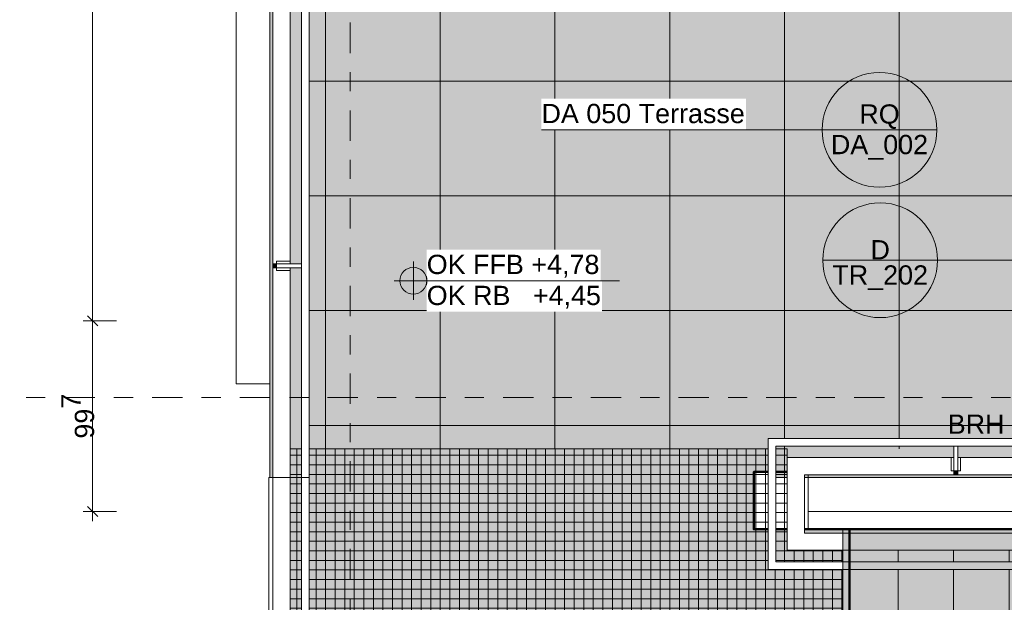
# Model space of a CAD drawing. Header units: metres. Extents: x -180 to 4, y -49 to 6.
# Tile 4 of 256: x -177.15 to -172, y -40.52 to -37.47. Entities that reach past the tile are written whole.
import ezdxf

# ---------------------------------------------------------------- set-up
doc = ezdxf.new("R2010")
doc.units = ezdxf.units.M
doc.header["$LTSCALE"] = 0.05
doc.header["$PDMODE"] = 1
doc.header["$PDSIZE"] = -2
doc.linetypes.add('Linienart-53', pattern=[5.291531, 3.175, -1.058062, 0.352704, -0.705764])
doc.layers.get('0').update_dxf_attribs({"lineweight": 25})
for name, color, linetype, lineweight, true_color in [('30 -33 Aussenwände- 7 Fassade_ Elemente', 7, 'Continuous', 9, 0x00aacc), ('30 -34 Innenwände- 6 Elemente', 7, 'Continuous', 9, 0xff6633), ('30 -35 Decken- 2.2 Treppen Außen', 7, 'Continuous', 9, 0x009999), ('30 -36 Dächer- 3 Dachbeläge', 7, 'Continuous', 15, 0x9999ff), ('30 -36 Dächer- 4 Dachbekleidungen', 7, 'Continuous', 9, 0xccccff), ('70 -72 Beschriftung- 1 Beschriftung allgemein', 7, 'Continuous', 9, 0xff6633), ('70 -72 Beschriftung- 7 Detailverweise', 7, 'Continuous', 9, 0x00dd00), ('70 -75 Raumstempel- 1 Raumstempel', 1, 'Continuous', 50, 0xff0000), ('70 -76 Bemaßung- 2 Allgemein', 7, 'Continuous', 5, 0x6666cc)]:
    doc.layers.add(name, color=color, linetype=linetype, lineweight=lineweight, true_color=true_color)
for name, color, linetype, lineweight in [('60- 61 allgemeine Ausstattung- 4 Terrassen', 7, 'Continuous', 9), ('70 -71 Achsen- 1 Gebäudeachsen', 7, 'Linienart-53', 18), ('70 -72 Beschriftung- 5 Höhenkoten', 7, 'Continuous', 15), ('Keine', 7, 'Continuous', 9)]:
    doc.layers.add(name, color=color, linetype=linetype, lineweight=lineweight)
doc.styles.add('Arial', font='arial.ttf')
doc.dimstyles.new('k+k 1_50', dxfattribs={"dimtxt": 0.100689, "dimasz": 0.05302, "dimexe": 0.05, "dimexo": 0.15, "dimgap": 0.01, "dimtad": 1, "dimdec": 3, "dimtxsty": 'Arial', "dimblk": 'VW_SLASH', "dimblk1": 'VW_SLASH', "dimblk2": 'VW_SLASH', "dimcen": 0, "dimdle": 0.05, "dimadec": 3, "dimazin": 0, "dimtfac": 0.75, "dimtdec": 3, "dimtix": 1, "dimtmove": 0, "dimatfit": 0, "dimldrblk": 'VW_SLASH-1', "dimfxl": 0.125, "dimfxlon": 1, "dimfrac": 2, "dimtolj": 1, "dimarcsym": 0})

# ---------------------------------------------------------------- blocks, each defined once
blk = doc.blocks.new('Gruppe-11122')
at = {"color": 255}
blk.add_wipeout([(-175.826, -31.617), (-175.826, -39.837), (-175.736, -39.837), (-175.736, -31.617)], dxfattribs=at).dxf.layer = '30 -34 Innenwände- 6 Elemente'
at = {"layer": '30 -34 Innenwände- 6 Elemente', "flags": 128}
blk.add_lwpolyline([(-175.826, -31.617), (-175.826, -39.837), (-175.736, -39.837), (-175.736, -31.617)], close=True, dxfattribs=at)
blk = doc.blocks.new('Gruppe-11123')
at = {"color": 255}
blk.add_wipeout([(-175.676, -31.617), (-175.676, -39.837), (-175.636, -39.837), (-175.636, -31.617)], dxfattribs=at).dxf.layer = '30 -34 Innenwände- 6 Elemente'
at = {"layer": '30 -34 Innenwände- 6 Elemente', "flags": 128}
blk.add_lwpolyline([(-175.676, -31.617), (-175.676, -39.837), (-175.636, -39.837), (-175.636, -31.617)], close=True, dxfattribs=at)
blk = doc.blocks.new('Gruppe-11124')
at = {"layer": '30 -34 Innenwände- 6 Elemente', "color": 7, "transparency": 33554687}
for name in ['Gruppe-11122', 'Gruppe-11123']:
    blk.add_blockref(name, (0, 0), dxfattribs=at)
blk = doc.blocks.new('Gruppe-11125')
at = {"layer": '30 -34 Innenwände- 6 Elemente', "color": 7, "transparency": 33554687}
blk.add_blockref('Gruppe-11124', (0, 0), dxfattribs=at)
at = {"layer": '30 -34 Innenwände- 6 Elemente', "color": 0, "flags": 1}
for tag in ['IFC_UUID', 'instanceID']:
    blk.add_attdef(tag, (-175.826, -39.837), '', height=0.00018, dxfattribs=at)
blk = doc.blocks.new('Gruppe-11565')
at = {"color": 255}
blk.add_wipeout([(-160.641, -39.762), (-173.136, -39.762), (-173.136, -40.247), (-172.846, -40.247), (-172.846, -40.157), (-173.046, -40.157), (-173.046, -39.852), (-160.641, -39.852)], dxfattribs=at).dxf.layer = '30 -34 Innenwände- 6 Elemente'
at = {"layer": '30 -34 Innenwände- 6 Elemente', "flags": 128}
blk.add_lwpolyline([(-160.641, -39.762), (-173.136, -39.762), (-173.136, -40.247), (-172.846, -40.247), (-172.846, -40.157), (-173.046, -40.157), (-173.046, -39.852), (-160.641, -39.852)], close=True, dxfattribs=at)
blk = doc.blocks.new('Gruppe-11566')
at = {"color": 255}
blk.add_wipeout([(-160.641, -39.662), (-173.236, -39.662), (-173.236, -40.347), (-172.846, -40.347), (-172.846, -40.307), (-173.196, -40.307), (-173.196, -39.702), (-160.641, -39.702)], dxfattribs=at).dxf.layer = '30 -34 Innenwände- 6 Elemente'
at = {"layer": '30 -34 Innenwände- 6 Elemente', "flags": 128}
blk.add_lwpolyline([(-160.641, -39.662), (-173.236, -39.662), (-173.236, -40.347), (-172.846, -40.347), (-172.846, -40.307), (-173.196, -40.307), (-173.196, -39.702), (-160.641, -39.702)], close=True, dxfattribs=at)
blk = doc.blocks.new('Gruppe-11567')
at = {"layer": '30 -34 Innenwände- 6 Elemente', "color": 7, "transparency": 33554687}
blk.add_blockref('Gruppe-11565', (0, 0), dxfattribs=at)
blk.add_blockref('Gruppe-11566', (0, 0), dxfattribs=at)
blk = doc.blocks.new('Gruppe-11568')
at = {"layer": '30 -34 Innenwände- 6 Elemente', "color": 7, "transparency": 33554687}
blk.add_blockref('Gruppe-11567', (0, 0), dxfattribs=at)
at = {"layer": '30 -34 Innenwände- 6 Elemente', "color": 0, "flags": 1}
for tag in ['IFC_UUID', 'instanceID']:
    blk.add_attdef(tag, (-173.236, -40.347), '', height=0.00018, dxfattribs=at)
blk = doc.blocks.new('Gruppe-12706')
at = {"layer": '70 -72 Beschriftung- 7 Detailverweise'}
blk.add_line((-172.35, -38.73), (-172.95, -38.73), dxfattribs=at)
at = {"layer": '70 -72 Beschriftung- 7 Detailverweise', "flags": 128}
blk.add_lwpolyline([(-172.35, -38.73), (-172.3514, -38.7594), (-172.3558, -38.7885), (-172.3629, -38.8171), (-172.3728, -38.8448), (-172.3854, -38.8714), (-172.4006, -38.8967), (-172.4181, -38.9203), (-172.4379, -38.9421), (-172.4597, -38.9619), (-172.4833, -38.9794), (-172.5086, -38.9946), (-172.5352, -39.0072), (-172.5629, -39.0171), (-172.5915, -39.0242), (-172.6206, -39.0286), (-172.65, -39.03), (-172.6794, -39.0286), (-172.7085, -39.0242), (-172.7371, -39.0171), (-172.7648, -39.0072), (-172.7914, -38.9946), (-172.8167, -38.9794), (-172.8403, -38.9619), (-172.8621, -38.9421), (-172.8819, -38.9203), (-172.8994, -38.8967), (-172.9146, -38.8714), (-172.9272, -38.8448), (-172.9371, -38.8171), (-172.9442, -38.7885), (-172.9486, -38.7594), (-172.95, -38.73), (-172.9486, -38.7006), (-172.9442, -38.6715), (-172.9371, -38.6429), (-172.9272, -38.6152), (-172.9146, -38.5886), (-172.8994, -38.5633), (-172.8819, -38.5397), (-172.8621, -38.5179), (-172.8403, -38.4981), (-172.8167, -38.4806), (-172.7914, -38.4654), (-172.7648, -38.4528), (-172.7371, -38.4429), (-172.7085, -38.4358), (-172.6794, -38.4314), (-172.65, -38.43), (-172.6206, -38.4314), (-172.5915, -38.4358), (-172.5629, -38.4429), (-172.5352, -38.4528), (-172.5086, -38.4654), (-172.4833, -38.4806), (-172.4597, -38.4981), (-172.4379, -38.5179), (-172.4181, -38.5397), (-172.4006, -38.5633), (-172.3854, -38.5886), (-172.3728, -38.6152), (-172.3629, -38.6429), (-172.3558, -38.6715), (-172.3514, -38.7006)], close=True, dxfattribs=at)
at = {"layer": '70 -72 Beschriftung- 7 Detailverweise'}
blk.add_point((-172.65, -38.73), dxfattribs=at)
at = {"layer": '70 -72 Beschriftung- 7 Detailverweise', "line_spacing_factor": 0.96878, "style": 'Arial'}
for s, insert, char_height, attachment_point in [('D', (-172.65, -38.7254), 0.1007, 8), ('TR_202', (-172.65, -38.7567), 0.10069, 2)]:
    blk.add_mtext(s, dxfattribs=dict(at, insert=insert, char_height=char_height, attachment_point=attachment_point))
blk = doc.blocks.new('Gruppe-12707')
at = {"layer": '70 -72 Beschriftung- 7 Detailverweise', "transparency": 33554687}
for q in [(-172.65, -38.73), (-171.4937, -38.73)]:
    blk.add_line((-172.015, -38.73), q, dxfattribs=at)
at = {"layer": '70 -72 Beschriftung- 7 Detailverweise', "color": 7, "transparency": 33554687}
blk.add_blockref('Gruppe-12706', (0, 0), dxfattribs=at)
blk = doc.blocks.new('Gruppe-12738')
at = {"color": 255, "lineweight": 5}
blk.add_wipeout([(-169.076, -40.247), (-169.366, -40.247), (-169.366, -42.847), (-169.076, -42.847)], dxfattribs=at).dxf.layer = '30 -35 Decken- 2.2 Treppen Außen'
blk.add_wipeout([(-169.366, -40.247), (-169.656, -40.247), (-169.656, -42.847), (-169.366, -42.847)], dxfattribs=at).dxf.layer = '30 -35 Decken- 2.2 Treppen Außen'
blk.add_wipeout([(-169.656, -40.247), (-169.946, -40.247), (-169.946, -42.847), (-169.656, -42.847)], dxfattribs=at).dxf.layer = '30 -35 Decken- 2.2 Treppen Außen'
blk.add_wipeout([(-169.946, -40.247), (-170.236, -40.247), (-170.236, -42.847), (-169.946, -42.847)], dxfattribs=at).dxf.layer = '30 -35 Decken- 2.2 Treppen Außen'
blk.add_wipeout([(-170.236, -40.247), (-170.526, -40.247), (-170.526, -42.847), (-170.236, -42.847)], dxfattribs=at).dxf.layer = '30 -35 Decken- 2.2 Treppen Außen'
blk.add_wipeout([(-170.526, -40.247), (-170.816, -40.247), (-170.816, -42.847), (-170.526, -42.847)], dxfattribs=at).dxf.layer = '30 -35 Decken- 2.2 Treppen Außen'
blk.add_wipeout([(-170.816, -40.247), (-171.106, -40.247), (-171.106, -42.847), (-170.816, -42.847)], dxfattribs=at).dxf.layer = '30 -35 Decken- 2.2 Treppen Außen'
blk.add_wipeout([(-171.106, -40.247), (-171.396, -40.247), (-171.396, -42.847), (-171.106, -42.847)], dxfattribs=at).dxf.layer = '30 -35 Decken- 2.2 Treppen Außen'
blk.add_wipeout([(-171.396, -40.247), (-171.686, -40.247), (-171.686, -42.847), (-171.396, -42.847)], dxfattribs=at).dxf.layer = '30 -35 Decken- 2.2 Treppen Außen'
blk.add_wipeout([(-171.686, -40.247), (-171.976, -40.247), (-171.976, -42.847), (-171.686, -42.847)], dxfattribs=at).dxf.layer = '30 -35 Decken- 2.2 Treppen Außen'
blk.add_wipeout([(-171.976, -40.247), (-172.266, -40.247), (-172.266, -42.847), (-171.976, -42.847)], dxfattribs=at).dxf.layer = '30 -35 Decken- 2.2 Treppen Außen'
blk.add_wipeout([(-172.266, -40.247), (-172.556, -40.247), (-172.556, -42.847), (-172.266, -42.847)], dxfattribs=at).dxf.layer = '30 -35 Decken- 2.2 Treppen Außen'
blk.add_wipeout([(-172.556, -40.247), (-172.846, -40.247), (-172.846, -42.847), (-172.556, -42.847)], dxfattribs=at).dxf.layer = '30 -35 Decken- 2.2 Treppen Außen'
blk = doc.blocks.new('Gruppe-12741')
at = {"layer": '30 -35 Decken- 2.2 Treppen Außen'}
for p, q in [((-172.846, -40.137), (-172.846, -42.957)), ((-172.556, -40.247), (-172.556, -42.847)), ((-172.266, -40.247), (-172.266, -42.847)), ((-171.976, -40.247), (-171.976, -42.847)), ((-171.686, -40.247), (-171.686, -42.847)), ((-171.396, -40.247), (-171.396, -42.847)), ((-171.106, -40.247), (-171.106, -42.847)), ((-170.816, -40.247), (-170.816, -42.847)), ((-170.526, -40.247), (-170.526, -42.847)), ((-170.236, -40.247), (-170.236, -42.847)), ((-169.946, -40.247), (-169.946, -42.847)), ((-169.656, -40.247), (-169.656, -42.847)), ((-169.366, -40.247), (-169.366, -42.847)), ((-169.076, -40.247), (-169.076, -42.847))]:
    blk.add_line(p, q, dxfattribs=at)
at = {"layer": '30 -35 Decken- 2.2 Treppen Außen', "flags": 128}
for points in [[(-172.556, -40.247), (-172.846, -40.247)], [(-172.266, -40.247), (-172.556, -40.247)], [(-171.976, -40.247), (-172.266, -40.247)], [(-171.686, -40.247), (-171.976, -40.247)], [(-171.396, -40.247), (-171.686, -40.247)], [(-171.106, -40.247), (-171.396, -40.247)], [(-170.816, -40.247), (-171.106, -40.247)], [(-170.526, -40.247), (-170.816, -40.247)], [(-170.236, -40.247), (-170.526, -40.247)], [(-169.946, -40.247), (-170.236, -40.247)], [(-169.656, -40.247), (-169.946, -40.247)], [(-169.366, -40.247), (-169.656, -40.247)], [(-169.076, -40.247), (-169.366, -40.247)], [(-172.556, -42.847), (-172.846, -42.847)], [(-172.266, -42.847), (-172.556, -42.847)], [(-171.976, -42.847), (-172.266, -42.847)], [(-171.686, -42.847), (-171.976, -42.847)], [(-171.396, -42.847), (-171.686, -42.847)], [(-171.106, -42.847), (-171.396, -42.847)], [(-170.816, -42.847), (-171.106, -42.847)], [(-170.526, -42.847), (-170.816, -42.847)], [(-170.236, -42.847), (-170.526, -42.847)], [(-169.946, -42.847), (-170.236, -42.847)], [(-169.656, -42.847), (-169.946, -42.847)], [(-169.366, -42.847), (-169.656, -42.847)], [(-169.076, -42.847), (-169.366, -42.847)]]:
    blk.add_lwpolyline(points, dxfattribs=at)
blk = doc.blocks.new('Gruppe-12743')
at = {"color": 255}
blk.add_wipeout([(-172.846, -40.247), (-163.806, -40.247), (-163.806, -40.137), (-172.846, -40.137)], dxfattribs=at).dxf.layer = '30 -35 Decken- 2.2 Treppen Außen'
at = {"layer": '30 -35 Decken- 2.2 Treppen Außen', "flags": 128}
blk.add_lwpolyline([(-172.846, -40.247), (-163.806, -40.247), (-163.806, -40.137), (-172.846, -40.137)], close=True, dxfattribs=at)
blk = doc.blocks.new('Gruppe-12746')
at = {"color": 255}
blk.add_wipeout([(-163.806, -40.347), (-172.846, -40.347), (-172.846, -40.307), (-163.806, -40.307)], dxfattribs=at).dxf.layer = '30 -35 Decken- 2.2 Treppen Außen'
at = {"layer": '30 -35 Decken- 2.2 Treppen Außen', "flags": 128}
blk.add_lwpolyline([(-163.806, -40.347), (-172.846, -40.347), (-172.846, -40.307), (-163.806, -40.307)], close=True, dxfattribs=at)
blk = doc.blocks.new('Gruppe-12747')
at = {"color": 255}
blk.add_wipeout([(-163.806, -40.247), (-172.846, -40.247), (-172.846, -40.157), (-163.806, -40.157)], dxfattribs=at).dxf.layer = '30 -35 Decken- 2.2 Treppen Außen'
at = {"layer": '30 -35 Decken- 2.2 Treppen Außen', "flags": 128}
blk.add_lwpolyline([(-163.806, -40.247), (-172.846, -40.247), (-172.846, -40.157), (-163.806, -40.157)], close=True, dxfattribs=at)
blk = doc.blocks.new('Gruppe-12751')
at = {"layer": '30 -35 Decken- 2.2 Treppen Außen'}
blk.add_blockref('Gruppe-12738', (0, 0), dxfattribs=at)
blk.add_blockref('Gruppe-12741', (0, 0), dxfattribs=at)
blk.add_blockref('Gruppe-12743', (0, 0), dxfattribs=at)
for name in ['Gruppe-12747', 'Gruppe-12746']:
    blk.add_blockref(name, (0, 0), dxfattribs=at)
blk = doc.blocks.new('Gruppe-12752')
at = {"layer": '30 -35 Decken- 2.2 Treppen Außen', "color": 7, "transparency": 33554687}
blk.add_blockref('Gruppe-12751', (0, 0), dxfattribs=at)
blk = doc.blocks.new('Gruppe-12753')
at = {"layer": '30 -35 Decken- 2.2 Treppen Außen', "color": 7, "transparency": 33554687}
blk.add_blockref('Gruppe-12752', (0, 0), dxfattribs=at)
at = {"layer": '30 -35 Decken- 2.2 Treppen Außen', "color": 0, "flags": 1}
for tag in ['IFC_UUID', 'instanceID']:
    blk.add_attdef(tag, (-172.9927, -42.957), '', height=0.00018, dxfattribs=at)
blk = doc.blocks.new('_01-OG1_Tragwerk (2D)')
at = {"layer": '30 -34 Innenwände- 6 Elemente'}
for name in ['Gruppe-11125', 'Gruppe-11568']:
    blk.add_blockref(name, (0, 0), dxfattribs=at)
at = {"layer": '70 -72 Beschriftung- 7 Detailverweise'}
blk.add_blockref('Gruppe-12707', (0, 0), dxfattribs=at)
at = {"layer": '30 -35 Decken- 2.2 Treppen Außen', "transparency": 33554687}
blk.add_blockref('Gruppe-12753', (0, 0), dxfattribs=at)
blk = doc.blocks.new('Gruppe-14953')
at = {"layer": '70 -72 Beschriftung- 5 Höhenkoten', "linetype": 'Continuous', "lineweight": 0}
h = blk.add_hatch(color=7, dxfattribs=at)
edge = h.paths.add_edge_path()
edge.add_arc((-175.091, -38.837), 0.07, 90, 180)
edge.add_line((-175.161, -38.837), (-175.091, -38.837))
edge.add_line((-175.091, -38.837), (-175.091, -38.767))
at = {"layer": '70 -72 Beschriftung- 5 Höhenkoten'}
blk.add_line((-175.091, -38.937), (-175.091, -38.737), dxfattribs=at)
at = {"layer": '70 -72 Beschriftung- 5 Höhenkoten', "flags": 128}
for points in [[(-175.091, -38.767, 0.414214), (-175.161, -38.837), (-175.091, -38.837)], [(-175.161, -38.837, 0.414214), (-175.091, -38.907), (-175.091, -38.837)]]:
    blk.add_lwpolyline(points, format="xyb", close=True, dxfattribs=at)
at = {"color": 255, "linetype": 'Continuous'}
blk.add_wipeout([(-175.021, -38.837), (-174.1123, -38.837), (-174.1123, -38.6748), (-175.021, -38.6748)], dxfattribs=at).dxf.layer = '70 -72 Beschriftung- 5 Höhenkoten'
at = {"layer": '70 -72 Beschriftung- 5 Höhenkoten', "insert": (-175.021, -38.7014), "char_height": 0.100689, "attachment_point": 1, "line_spacing_factor": 0.96878, "style": 'Arial'}
blk.add_mtext('OK FFB +4,78', dxfattribs=at)
at = {"color": 255, "linetype": 'Continuous'}
blk.add_wipeout([(-175.021, -38.9993), (-174.1044, -38.9993), (-174.1044, -38.837), (-175.021, -38.837)], dxfattribs=at).dxf.layer = '70 -72 Beschriftung- 5 Höhenkoten'
at = {"layer": '70 -72 Beschriftung- 5 Höhenkoten', "linetype": 'Continuous', "lineweight": 0}
h = blk.add_hatch(color=7, dxfattribs=at)
edge = h.paths.add_edge_path()
edge.add_arc((-175.091, -38.837), 0.07, 270, 360)
edge.add_line((-175.021, -38.837), (-175.091, -38.837))
edge.add_line((-175.091, -38.837), (-175.091, -38.907))
at = {"layer": '70 -72 Beschriftung- 5 Höhenkoten'}
blk.add_line((-175.191, -38.837), (-174.0133, -38.837), dxfattribs=at)
at = {"layer": '70 -72 Beschriftung- 5 Höhenkoten', "flags": 128}
for points in [[(-175.021, -38.837, 0.414214), (-175.091, -38.767), (-175.091, -38.837)], [(-175.091, -38.907, 0.414214), (-175.021, -38.837), (-175.091, -38.837)]]:
    blk.add_lwpolyline(points, format="xyb", close=True, dxfattribs=at)
at = {"layer": '70 -72 Beschriftung- 5 Höhenkoten', "insert": (-175.021, -38.8637), "char_height": 0.100689, "attachment_point": 1, "line_spacing_factor": 0.96878, "style": 'Arial'}
blk.add_mtext('OK RB   +4,45', dxfattribs=at)
blk = doc.blocks.new('Gruppe-14970')
at = {"layer": '70 -72 Beschriftung- 7 Detailverweise'}
blk.add_line((0.935, 0), (0.335, 0), dxfattribs=at)
at = {"layer": '70 -72 Beschriftung- 7 Detailverweise', "flags": 128}
blk.add_lwpolyline([(0.935, 0), (0.9336, -0.0294), (0.9292, -0.0585), (0.9221, -0.0871), (0.9122, -0.1148), (0.8996, -0.1414), (0.8844, -0.1667), (0.8669, -0.1903), (0.8471, -0.2121), (0.8253, -0.2319), (0.8017, -0.2494), (0.7764, -0.2646), (0.7498, -0.2772), (0.7221, -0.2871), (0.6935, -0.2942), (0.6644, -0.2986), (0.635, -0.3), (0.6056, -0.2986), (0.5765, -0.2942), (0.5479, -0.2871), (0.5202, -0.2772), (0.4936, -0.2646), (0.4683, -0.2494), (0.4447, -0.2319), (0.4229, -0.2121), (0.4031, -0.1903), (0.3856, -0.1667), (0.3704, -0.1414), (0.3578, -0.1148), (0.3479, -0.0871), (0.3408, -0.0585), (0.3364, -0.0294), (0.335, 0), (0.3364, 0.0294), (0.3408, 0.0585), (0.3479, 0.0871), (0.3578, 0.1148), (0.3704, 0.1414), (0.3856, 0.1667), (0.4031, 0.1903), (0.4229, 0.2121), (0.4447, 0.2319), (0.4683, 0.2494), (0.4936, 0.2646), (0.5202, 0.2772), (0.5479, 0.2871), (0.5765, 0.2942), (0.6056, 0.2986), (0.635, 0.3), (0.6644, 0.2986), (0.6935, 0.2942), (0.7221, 0.2871), (0.7498, 0.2772), (0.7764, 0.2646), (0.8017, 0.2494), (0.8253, 0.2319), (0.8471, 0.2121), (0.8669, 0.1903), (0.8844, 0.1667), (0.8996, 0.1414), (0.9122, 0.1148), (0.9221, 0.0871), (0.9292, 0.0585), (0.9336, 0.0294)], close=True, dxfattribs=at)
at = {"layer": '70 -72 Beschriftung- 7 Detailverweise'}
blk.add_point((0.635, 0), dxfattribs=at)
at = {"layer": '70 -72 Beschriftung- 7 Detailverweise', "char_height": 0.10069, "line_spacing_factor": 0.96878, "style": 'Arial'}
for s, insert, attachment_point in [('RQ', (0.635, 0.0046), 8), ('DA_002', (0.635, -0.0267), 2)]:
    blk.add_mtext(s, dxfattribs=dict(at, insert=insert, attachment_point=attachment_point))
blk = doc.blocks.new('Referenzmarkierung-3')
at = {"layer": '70 -72 Beschriftung- 7 Detailverweise', "transparency": 33554687}
for q in [(-1.1324, 0), (0.635, 0)]:
    blk.add_line((0, 0), q, dxfattribs=at)
at = {"layer": '70 -72 Beschriftung- 7 Detailverweise', "color": 7, "transparency": 33554687}
blk.add_blockref('Gruppe-14970', (0, 0), dxfattribs=at)
blk = doc.blocks.new('Gruppe-14994')
at = {"layer": '70 -72 Beschriftung- 1 Beschriftung allgemein', "insert": (-172.2969, -39.5368), "char_height": 0.100689, "attachment_point": 1, "line_spacing_factor": 0.970891, "style": 'Arial'}
blk.add_mtext('BRH Geländer 1,10m', dxfattribs=at)
blk = doc.blocks.new('Gruppe-15055')
at = {"color": 255}
blk.add_wipeout([(-175.736, -38.7495), (-175.806, -38.7495), (-175.806, -38.7695), (-175.736, -38.7695)], dxfattribs=at).dxf.layer = '30 -36 Dächer- 4 Dachbekleidungen'
at = {"layer": '30 -36 Dächer- 3 Dachbeläge', "linetype": 'Continuous', "lineweight": 0, "transparency": 33554687}
blk.add_hatch(color=254, dxfattribs=at).paths.add_polyline_path([(-175.826, -38.7495), (-175.806, -38.7495), (-175.806, -38.7695), (-175.826, -38.7695)])
at = {"layer": '30 -36 Dächer- 3 Dachbeläge', "color": 254, "linetype": 'Continuous', "lineweight": 9, "true_color": 0xccccff, "transparency": 33554687, "flags": 128}
blk.add_lwpolyline([(-175.826, -38.7495), (-175.806, -38.7495), (-175.806, -38.7695), (-175.826, -38.7695)], dxfattribs=at)
at = {"layer": '30 -36 Dächer- 4 Dachbekleidungen', "flags": 128}
for points in [[(-175.736, -38.7345), (-175.806, -38.7345), (-175.806, -38.7495)], [(-175.736, -38.7495), (-175.806, -38.7495), (-175.806, -38.7695), (-175.736, -38.7695)], [(-175.736, -38.7845), (-175.806, -38.7845), (-175.806, -38.7695)]]:
    blk.add_lwpolyline(points, dxfattribs=at)
at = {"color": 255}
blk.add_wipeout([(-175.736, -38.7495), (-175.676, -38.7495), (-175.676, -38.7695), (-175.736, -38.7695)], dxfattribs=at).dxf.layer = '30 -36 Dächer- 4 Dachbekleidungen'
at = {"layer": '30 -36 Dächer- 4 Dachbekleidungen', "flags": 128}
blk.add_lwpolyline([(-175.736, -38.7495), (-175.676, -38.7495), (-175.676, -38.7695), (-175.736, -38.7695)], dxfattribs=at)
blk = doc.blocks.new('Gruppe-15061')
at = {"color": 255}
blk.add_wipeout([(-172.2443, -39.762), (-172.2443, -39.832), (-172.2643, -39.832), (-172.2643, -39.762)], dxfattribs=at).dxf.layer = '30 -36 Dächer- 4 Dachbekleidungen'
at = {"layer": '30 -36 Dächer- 3 Dachbeläge', "linetype": 'Continuous', "lineweight": 0, "transparency": 33554687}
blk.add_hatch(color=254, dxfattribs=at).paths.add_polyline_path([(-172.2443, -39.852), (-172.2443, -39.832), (-172.2643, -39.832), (-172.2643, -39.852)])
at = {"layer": '30 -36 Dächer- 3 Dachbeläge', "color": 254, "linetype": 'Continuous', "lineweight": 9, "true_color": 0xccccff, "transparency": 33554687, "flags": 128}
blk.add_lwpolyline([(-172.2443, -39.852), (-172.2443, -39.832), (-172.2643, -39.832), (-172.2643, -39.852)], dxfattribs=at)
at = {"layer": '30 -36 Dächer- 4 Dachbekleidungen', "flags": 128}
for points in [[(-172.2793, -39.762), (-172.2793, -39.832), (-172.2643, -39.832)], [(-172.2443, -39.762), (-172.2443, -39.832), (-172.2643, -39.832), (-172.2643, -39.762)], [(-172.2293, -39.762), (-172.2293, -39.832), (-172.2443, -39.832)]]:
    blk.add_lwpolyline(points, dxfattribs=at)
at = {"color": 255}
blk.add_wipeout([(-172.2443, -39.762), (-172.2443, -39.702), (-172.2643, -39.702), (-172.2643, -39.762)], dxfattribs=at).dxf.layer = '30 -36 Dächer- 4 Dachbekleidungen'
at = {"layer": '30 -36 Dächer- 4 Dachbekleidungen', "flags": 128}
blk.add_lwpolyline([(-172.2443, -39.762), (-172.2443, -39.702), (-172.2643, -39.702), (-172.2643, -39.762)], dxfattribs=at)
blk = doc.blocks.new('Gruppe-15083')
at = {"layer": '60- 61 allgemeine Ausstattung- 4 Terrassen', "linetype": 'Continuous', "lineweight": 9, "transparency": 33554534}
h = blk.add_hatch(dxfattribs=at)
h.set_pattern_fill('Platte 60_60 SRF-1', style=0, pattern_type=2)
h.set_pattern_definition([(90, (-171.951, -31.79404), (-0.6, 7e-17), []), (0, (-171.951, -31.79404), (0, 0.6), [])])
h.paths.add_polyline_path([(-163.6783, -31.794), (-175.661, -31.794), (-175.661, -39.717), (-171.951, -39.717), (-171.951, -33.594), (-163.6783, -33.594)])
at = {"layer": '70 -72 Beschriftung- 7 Detailverweise', "transparency": 33554687}
blk.add_line((-173.2886, -38.0479), (-172.6536, -38.0479), dxfattribs=at)
at = {"layer": '70 -72 Beschriftung- 7 Detailverweise'}
blk.add_line((-172.3536, -38.0479), (-172.9536, -38.0479), dxfattribs=at)
at = {"layer": '70 -72 Beschriftung- 7 Detailverweise', "flags": 128}
blk.add_lwpolyline([(-172.3536, -38.0479), (-172.355, -38.0773), (-172.3594, -38.1064), (-172.3665, -38.1349), (-172.3764, -38.1627), (-172.389, -38.1893), (-172.4042, -38.2145), (-172.4217, -38.2382), (-172.4415, -38.26), (-172.4633, -38.2798), (-172.4869, -38.2973), (-172.5122, -38.3124), (-172.5388, -38.325), (-172.5665, -38.3349), (-172.5951, -38.3421), (-172.6242, -38.3464), (-172.6536, -38.3479), (-172.683, -38.3464), (-172.7121, -38.3421), (-172.7407, -38.3349), (-172.7684, -38.325), (-172.795, -38.3124), (-172.8203, -38.2973), (-172.8439, -38.2798), (-172.8657, -38.26), (-172.8855, -38.2382), (-172.903, -38.2145), (-172.9182, -38.1893), (-172.9308, -38.1627), (-172.9407, -38.1349), (-172.9478, -38.1064), (-172.9522, -38.0773), (-172.9536, -38.0479), (-172.9522, -38.0185), (-172.9478, -37.9893), (-172.9407, -37.9608), (-172.9308, -37.9331), (-172.9182, -37.9064), (-172.903, -37.8812), (-172.8855, -37.8575), (-172.8657, -37.8357), (-172.8439, -37.816), (-172.8203, -37.7984), (-172.795, -37.7833), (-172.7684, -37.7707), (-172.7407, -37.7608), (-172.7121, -37.7536), (-172.683, -37.7493), (-172.6536, -37.7479), (-172.6242, -37.7493), (-172.5951, -37.7536), (-172.5665, -37.7608), (-172.5388, -37.7707), (-172.5122, -37.7833), (-172.4869, -37.7984), (-172.4633, -37.816), (-172.4415, -37.8357), (-172.4217, -37.8575), (-172.4042, -37.8812), (-172.389, -37.9064), (-172.3764, -37.9331), (-172.3665, -37.9608), (-172.3594, -37.9893), (-172.355, -38.0185)], close=True, dxfattribs=at)
at = {"layer": '70 -72 Beschriftung- 7 Detailverweise'}
blk.add_point((-172.6536, -38.0479), dxfattribs=at)
blk.add_blockref('Referenzmarkierung-3', (-173.2886, -38.0479), dxfattribs=at)
at = {"layer": '70 -72 Beschriftung- 7 Detailverweise', "char_height": 0.10069, "line_spacing_factor": 0.96878, "style": 'Arial'}
for s, insert, attachment_point in [('RQ', (-172.6536, -38.0433), 8), ('DA_002', (-172.6536, -38.0745), 2)]:
    blk.add_mtext(s, dxfattribs=dict(at, insert=insert, attachment_point=attachment_point))
at = {"color": 255, "linetype": 'Continuous', "lineweight": 9, "transparency": 33554687}
for points in [[(-176.018, -31.267), (-175.841, -31.267), (-175.841, -39.377), (-176.018, -39.377)], [(-173.026, -39.867), (-167.891, -39.867), (-167.891, -40.044), (-173.026, -40.044)]]:
    blk.add_wipeout(points, dxfattribs=at).dxf.layer = '30 -33 Aussenwände- 7 Fassade_ Elemente'
at = {"layer": '30 -36 Dächer- 3 Dachbeläge', "linetype": 'Continuous', "lineweight": 0}
for points in [[(-175.676, -39.717), (-175.676, -31.617), (-175.841, -31.617), (-175.841, -39.867), (-175.636, -39.867), (-175.636, -39.717)], [(-173.196, -39.702), (-160.641, -39.702), (-160.641, -39.867), (-173.196, -39.867)]]:
    blk.add_hatch(color=254, dxfattribs=at).paths.add_polyline_path(points)
at = {"layer": '60- 61 allgemeine Ausstattung- 4 Terrassen', "linetype": 'Continuous', "lineweight": 9, "transparency": 33554534}
h = blk.add_hatch(dxfattribs=at)
h.set_pattern_fill('Betonfertigteil  SRF', color=252, style=0, pattern_type=2)
h.set_pattern_definition([(0, (0, 0), (3e-18, 0.05), []), (90, (0, 0), (0.05, 0), [])])
h.paths.add_polyline_path([(-172.846, -40.247), (-173.136, -40.247), (-173.136, -39.717), (-175.736, -39.717), (-175.736, -42.847), (-172.846, -42.847)])
at = {"layer": '30 -33 Aussenwände- 7 Fassade_ Elemente', "color": 7, "linetype": 'Continuous', "lineweight": 9, "transparency": 33554687, "flags": 128}
for points in [[(-176.018, -31.267), (-175.841, -31.267), (-175.841, -39.377), (-176.018, -39.377)], [(-173.026, -39.867), (-167.891, -39.867), (-167.891, -40.044), (-173.026, -40.044)]]:
    blk.add_lwpolyline(points, close=True, dxfattribs=at)
at = {"layer": '30 -36 Dächer- 3 Dachbeläge', "flags": 128}
for points in [[(-175.676, -39.717), (-175.676, -31.617), (-175.841, -31.617), (-175.841, -39.867), (-175.636, -39.867), (-175.636, -39.717)], [(-173.196, -39.702), (-160.641, -39.702), (-160.641, -39.867), (-173.196, -39.867)]]:
    blk.add_lwpolyline(points, close=True, dxfattribs=at)
at = {"layer": '60- 61 allgemeine Ausstattung- 4 Terrassen', "color": 252, "linetype": 'Continuous', "true_color": 0x888888, "flags": 128}
blk.add_lwpolyline([(-172.846, -40.247), (-173.136, -40.247), (-173.136, -39.717), (-175.736, -39.717), (-175.736, -42.847), (-172.846, -42.847)], close=True, dxfattribs=at)
at = {"layer": '60- 61 allgemeine Ausstattung- 4 Terrassen', "color": 7}
blk.add_blockref('Gruppe-14953', (0, 0), dxfattribs=at)
at = {"color": 255, "linetype": 'Continuous'}
blk.add_wipeout([(-174.421, -38.0479), (-173.3516, -38.0479), (-173.3516, -37.8856), (-174.421, -37.8856)], dxfattribs=at).dxf.layer = '70 -72 Beschriftung- 5 Höhenkoten'
at = {"layer": '70 -72 Beschriftung- 7 Detailverweise', "transparency": 33554687}
blk.add_line((-173.2886, -38.0479), (-174.421, -38.0479), dxfattribs=at)
at = {"layer": '70 -72 Beschriftung- 5 Höhenkoten', "insert": (-174.421, -37.9122), "char_height": 0.100689, "attachment_point": 1, "line_spacing_factor": 0.96878, "style": 'Arial'}
blk.add_mtext('DA 050 Terrasse', dxfattribs=at)
at = {"color": 255}
for points in [[(-175.826, -31.617), (-175.736, -31.617), (-175.736, -39.867), (-175.826, -39.867)], [(-175.676, -31.617), (-175.636, -31.617), (-175.636, -39.867), (-175.676, -39.867)], [(-173.236, -40.347), (-172.846, -40.347), (-172.846, -40.307), (-173.196, -40.307), (-173.196, -39.702), (-160.641, -39.702), (-160.641, -39.662), (-173.236, -39.662)]]:
    blk.add_wipeout(points, dxfattribs=at).dxf.layer = '30 -36 Dächer- 4 Dachbekleidungen'
at = {"layer": '30 -36 Dächer- 4 Dachbekleidungen', "flags": 128}
for points in [[(-175.826, -31.617), (-175.736, -31.617), (-175.736, -39.867), (-175.826, -39.867)], [(-175.676, -31.617), (-175.636, -31.617), (-175.636, -39.867), (-175.676, -39.867)], [(-173.236, -40.347), (-172.846, -40.347), (-172.846, -40.307), (-173.196, -40.307), (-173.196, -39.702), (-160.641, -39.702), (-160.641, -39.662), (-173.236, -39.662)]]:
    blk.add_lwpolyline(points, close=True, dxfattribs=at)
at = {"layer": '70 -72 Beschriftung- 1 Beschriftung allgemein', "color": 7}
blk.add_blockref('Gruppe-14994', (0, 0), dxfattribs=at)
blk.add_blockref('Gruppe-15055', (0, 0), dxfattribs=at)
at = {"color": 255}
blk.add_wipeout([(-173.136, -40.247), (-172.846, -40.247), (-172.846, -40.157), (-173.046, -40.157), (-173.046, -39.852), (-160.641, -39.852), (-160.641, -39.762), (-173.136, -39.762)], dxfattribs=at).dxf.layer = '30 -36 Dächer- 4 Dachbekleidungen'
at = {"layer": '30 -36 Dächer- 4 Dachbekleidungen', "flags": 128}
blk.add_lwpolyline([(-173.136, -40.247), (-172.846, -40.247), (-172.846, -40.157), (-173.046, -40.157), (-173.046, -39.852), (-160.641, -39.852), (-160.641, -39.762), (-173.136, -39.762)], close=True, dxfattribs=at)
at = {"layer": '70 -72 Beschriftung- 1 Beschriftung allgemein', "color": 7}
blk.add_blockref('Gruppe-15061', (0, 0), dxfattribs=at)
blk = doc.blocks.new('Gruppe-15088')
at = {"color": 255}
blk.add_wipeout([(-175.826, -39.867), (-175.826, -42.937), (-172.846, -42.937), (-172.846, -42.847), (-175.736, -42.847), (-175.736, -39.867)], dxfattribs=at).dxf.layer = '30 -34 Innenwände- 6 Elemente'
at = {"layer": '30 -34 Innenwände- 6 Elemente', "flags": 128}
blk.add_lwpolyline([(-175.826, -39.867), (-175.826, -42.937), (-172.846, -42.937), (-172.846, -42.847), (-175.736, -42.847), (-175.736, -39.867)], close=True, dxfattribs=at)
blk = doc.blocks.new('Gruppe-15089')
at = {"color": 255}
blk.add_wipeout([(-175.676, -39.867), (-175.676, -42.787), (-172.846, -42.787), (-172.846, -42.747), (-175.636, -42.747), (-175.636, -39.867)], dxfattribs=at).dxf.layer = '30 -34 Innenwände- 6 Elemente'
at = {"layer": '30 -34 Innenwände- 6 Elemente', "flags": 128}
blk.add_lwpolyline([(-175.676, -39.867), (-175.676, -42.787), (-172.846, -42.787), (-172.846, -42.747), (-175.636, -42.747), (-175.636, -39.867)], close=True, dxfattribs=at)
blk = doc.blocks.new('Gruppe-15090')
at = {"layer": '30 -34 Innenwände- 6 Elemente', "color": 7, "transparency": 33554687}
blk.add_blockref('Gruppe-15088', (0, 0), dxfattribs=at)
blk.add_blockref('Gruppe-15089', (0, 0), dxfattribs=at)
blk = doc.blocks.new('Gruppe-15091')
at = {"layer": '30 -34 Innenwände- 6 Elemente', "color": 7, "transparency": 33554687}
blk.add_blockref('Gruppe-15090', (0, 0), dxfattribs=at)
at = {"layer": '30 -34 Innenwände- 6 Elemente', "color": 0, "flags": 1}
for tag in ['IFC_UUID', 'instanceID']:
    blk.add_attdef(tag, (-175.826, -42.937), '', height=0.00018, dxfattribs=at)
blk = doc.blocks.new('_OG1_2D (2D)')
at = {"layer": '70 -75 Raumstempel- 1 Raumstempel', "linetype": 'Continuous', "lineweight": 0, "true_color": 0xff0000}
for points in [[(-175.81099996, -31.58704198), (-175.81099996, -42.95704198), (-172.81099996, -42.95704198), (-172.81099996, -40.13704198), (-173.31099996, -40.13704198), (-173.31099996, -39.83704198), (-160.61099996, -39.83704198), (-160.61099996, -39.40704198), (-160.81799996, -39.40704198), (-160.81799996, -31.79404198), (-175.38099996, -31.79404198), (-175.38099996, -31.58704198)], [(-163.77099996, -42.95704198), (-172.81099996, -42.95704198), (-172.81099996, -40.13704198), (-163.77099996, -40.13704198)]]:
    blk.add_hatch(color=1, dxfattribs=at).paths.add_polyline_path(points)
at = {"layer": '30 -33 Aussenwände- 7 Fassade_ Elemente', "flags": 128}
blk.add_lwpolyline([(-160.61099996, -39.83704198), (-173.02599996, -39.83704198), (-173.02599996, -40.13704198), (-172.84599996, -40.13704198), (-172.84599996, -42.95704198), (-175.84599996, -42.95704198), (-175.84599996, -39.86704198), (-175.84099996, -39.86704198), (-175.84099996, -31.57890856)], dxfattribs=at)
at = {"layer": '70 -75 Raumstempel- 1 Raumstempel', "flags": 128}
for points in [[(-175.81099996, -31.58704198), (-175.81099996, -42.95704198), (-172.81099996, -42.95704198), (-172.81099996, -40.13704198), (-173.31099996, -40.13704198), (-173.31099996, -39.83704198), (-160.61099996, -39.83704198), (-160.61099996, -39.40704198), (-160.81799996, -39.40704198), (-160.81799996, -31.79404198), (-175.38099996, -31.79404198), (-175.38099996, -31.58704198)], [(-163.77099996, -42.95704198), (-172.81099996, -42.95704198), (-172.81099996, -40.13704198), (-163.77099996, -40.13704198)]]:
    blk.add_lwpolyline(points, close=True, dxfattribs=at)
at = {"layer": 'Keine', "color": 7}
blk.add_blockref('Gruppe-15083', (0, 0), dxfattribs=at)
at = {"layer": 'Keine', "color": 252, "linetype": 'Continuous', "true_color": 0x888888}
blk.add_line((-173.02599996, -40.13704198), (-173.02599996, -39.86704198), dxfattribs=at)
at = {"layer": '30 -34 Innenwände- 6 Elemente'}
blk.add_blockref('Gruppe-15091', (0, 0), dxfattribs=at)
blk = doc.blocks.new('VW_SLASH')
at = {"color": 0, "linetype": 'ByBlock', "lineweight": -2, "transparency": 16777216}
blk.add_line((0.943, 0), (-1, 0), dxfattribs=at)
at = {"color": 0, "lineweight": 20, "transparency": 16777216, "flags": 128}
blk.add_lwpolyline([(0.5, 0.5), (-0.5, -0.5)], dxfattribs=at)
blk = doc.blocks.new('*D16287')
at = {"layer": '70 -76 Bemaßung- 2 Allgemein', "color": 0, "lineweight": -2}
for p, q in [((-176.643, -31.794), (-176.818, -31.794)), ((-176.768, -38.994), (-176.768, -31.8471)), ((-176.643, -39.047), (-176.818, -39.047))]:
    blk.add_line(p, q, dxfattribs=at)
at = {"layer": 'Defpoints', "color": 0}
for p in [(-176.768, -31.794), (-175.381, -31.794), (-159.876, -39.047)]:
    blk.add_point(p, dxfattribs=at)
at = {"layer": '70 -76 Bemaßung- 2 Allgemein', "color": 0, "lineweight": -2, "xscale": 0.05302001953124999, "yscale": 0.05302001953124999, "zscale": 0.05302001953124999}
for p, rotation in [((-176.768, -31.794), 90), ((-176.768, -39.047), 270)]:
    blk.add_blockref('VW_SLASH', p, dxfattribs=dict(at, rotation=rotation))
at = {"layer": '70 -76 Bemaßung- 2 Allgemein', "color": 0, "insert": (-176.8561, -35.4205), "char_height": 0.100689, "attachment_point": 5, "rotation": 90, "style": 'Arial'}
blk.add_mtext('\\A1;7,25\\S3^ ;', dxfattribs=at)
blk = doc.blocks.new('VW_SLASH-1')
at = {"color": 0, "linetype": 'ByBlock', "lineweight": -2, "transparency": 16777216}
blk.add_line((0.943, 0), (-1, 0), dxfattribs=at)
at = {"color": 0, "lineweight": 5, "transparency": 16777216, "flags": 128}
blk.add_lwpolyline([(0.5, 0.5), (-0.5, -0.5)], dxfattribs=at)
blk = doc.blocks.new('*D16288')
at = {"layer": '70 -76 Bemaßung- 2 Allgemein', "color": 0, "lineweight": -2}
for p, q in [((-176.643, -39.047), (-176.818, -39.047)), ((-176.768, -39.991), (-176.768, -39.1001)), ((-176.643, -40.044), (-176.818, -40.044))]:
    blk.add_line(p, q, dxfattribs=at)
at = {"layer": 'Defpoints', "color": 0}
for p in [(-176.768, -39.047), (-159.876, -39.047), (-160.181, -40.044)]:
    blk.add_point(p, dxfattribs=at)
at = {"layer": '70 -76 Bemaßung- 2 Allgemein', "color": 0, "lineweight": -2, "xscale": 0.05302001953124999, "yscale": 0.05302001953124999, "zscale": 0.05302001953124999}
for p, rotation in [((-176.768, -39.047), 90), ((-176.768, -40.044), 270)]:
    blk.add_blockref('VW_SLASH', p, dxfattribs=dict(at, rotation=rotation))
at = {"layer": '70 -76 Bemaßung- 2 Allgemein', "color": 0, "insert": (-176.8453, -39.5455), "char_height": 0.100689, "attachment_point": 5, "rotation": 90, "style": 'Arial'}
blk.add_mtext('\\A1;99\\S7^ ;', dxfattribs=at)
blk = doc.blocks.new('_Achsen (3D)')
at = {"layer": '70 -71 Achsen- 1 Gebäudeachsen', "transparency": 33554687}
for p, q in [((-175.421, 3.8), (-175.421, -46.172)), ((-179.668, -39.447), (3.826, -39.447))]:
    blk.add_line(p, q, dxfattribs=at)
blk = doc.blocks.new('Gruppe-15238')
at = {"layer": '70 -76 Bemaßung- 2 Allgemein'}
for base, p1, p2, text, picture, middle in [((-176.768, -31.794), (-159.876, -39.047), (-175.381, -31.794), '7,25\\S3^ ;', '*D16287', (-176.8561, -35.4205)), ((-176.768, -39.047), (-160.181, -40.044), (-159.876, -39.047), '99\\S7^ ;', '*D16288', (-176.8453, -39.5455))]:
    dim = blk.add_linear_dim(base=base, p1=p1, p2=p2, angle=270, text=text, dimstyle='k+k 1_50', override={"dimtxt": 0.100689, "dimgap": 0.01, "dimpost": '<>', "dimtxsty": 'Arial', "dimtmove": 2}, dxfattribs=at)
    dim.commit()
    dim.dimension.update_dxf_attribs({"geometry": picture, "text_midpoint": middle})
blk = doc.blocks.new('_OG1_2D Bemaßung_ Beschriftung (2D)')
at = {"layer": '70 -76 Bemaßung- 2 Allgemein'}
blk.add_blockref('Gruppe-15238', (0, 0), dxfattribs=at)

msp = doc.modelspace()

# ---------------------------------------------------------------- block references
at = {"layer": 'Keine', "color": 1}
msp.add_blockref('_01-OG1_Tragwerk (2D)', (0, 0), dxfattribs=at)

# ---------------------------------------------------------------- next in the draw order: block references
msp.add_blockref('_OG1_2D (2D)', (0, 0), dxfattribs=at)

# ---------------------------------------------------------------- next in the draw order: block references
msp.add_blockref('_OG1_2D Bemaßung_ Beschriftung (2D)', (0, 0), dxfattribs=at)

# ---------------------------------------------------------------- next in the draw order: block references
msp.add_blockref('_Achsen (3D)', (0, 0), dxfattribs=at)

doc.saveas('drawing.dxf')
